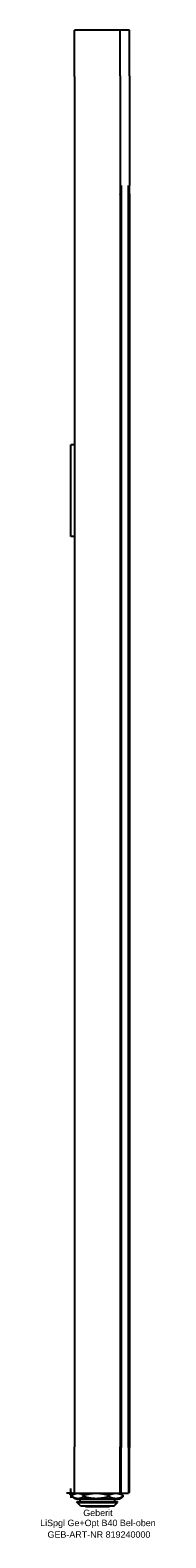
# Model space of a CAD drawing. Header units: millimetres. Extents: x -16 to 46, y -24 to 800.
import ezdxf
from ezdxf.enums import TextEntityAlignment as Align

# ---------------------------------------------------------------- set-up
doc = ezdxf.new("R2010")
doc.units = ezdxf.units.MM
doc.layers.get('0').update_dxf_attribs({"linetype": 'CONTINUOUS'})
for name, color, linetype, lineweight in [('Arbeitspunkt(DIN)', 7, 'CONTINUOUS', 25), ('GEB-ART-NR', 1, 'CONTINUOUS', 18), ('GEB-BEZUG', 2, 'CONTINUOUS', 25), ('GEB-TEXT', 5, 'CONTINUOUS', 18)]:
    doc.layers.add(name, color=color, linetype=linetype, lineweight=lineweight)
doc.layers.add('GEB-KONTUR-A', color=5, linetype='CONTINUOUS')
doc.styles.get("Standard").update_dxf_attribs({"font": 'arial.ttf'})

# ---------------------------------------------------------------- blocks, each defined once
blk = doc.blocks.new('Einfügepunkt')
at = {"layer": 'GEB-BEZUG'}
for p, q in [((-0.71, -0.71), (0.71, 0.71)), ((-0.71, 0.71), (0.71, -0.71))]:
    blk.add_line(p, q, dxfattribs=at)

msp = doc.modelspace()

# ---------------------------------------------------------------- linework, layer by layer
at = {"layer": 'Arbeitspunkt(DIN)', "ltscale": 25}
for q in [(-2.5, 0), (0, 2.5), (0, -2.5), (2.5, 0)]:
    msp.add_line((0, 0), q, dxfattribs=at)
at = {"layer": 'GEB-KONTUR-A', "ltscale": 25}
for p, q in [((2, 774.7), (2, 800)), ((26.99, 800), (2, 800)), ((26.99, 775), (26.99, 800)), ((32.01, 800), (26.99, 800)), ((32.01, 775), (32.01, 800)), ((32.02, 799), (32.01, 799)), ((32.02, 775), (32.02, 799)), ((26.99, 775), (26.99, 715)), ((32.01, 775), (32.01, 715)), ((32.02, 775), (32.02, 715)), ((2, 774.7), (2, 25.3)), ((27, 774.7), (27, 25.3)), ((27.5, 715), (27.5, 25)), ((31.5, 25), (31.5, 715)), ((32, 710.03), (32, 25)), ((32.01, 690), (32.01, 715)), ((32.02, 691), (32.02, 715)), ((32.01, 690), (32, 690)), ((32.01, 691), (32.02, 691)), ((2, 573.2), (0, 573.2)), ((0, 523.2), (0, 573.2)), ((2, 523.2), (0, 523.2)), ((2, 0), (2, 25.3)), ((27, 0), (27, 25.3)), ((27.5, 0), (27.5, 25)), ((31.5, 25), (31.5, 0)), ((32, 0.5), (32, 25)), ((2.5, 0), (1.05, -0.84)), ((2, 0), (27, 0)), ((26.5, 0), (27.95, -0.84)), ((27, 0.5), (27.5, 0)), ((27.5, 0), (31.5, 0)), ((32, 0.5), (31.5, 0)), ((0.66, -1.93), (0.66, -1.07)), ((2.5, -3), (1.05, -2.16)), ((2.5, -3), (3.8, -3)), ((3.5, -5), (3.5, -4.5)), ((3.5, -4.5), (25.5, -4.5)), ((5.5, -7), (3.5, -5)), ((3.5, -5), (25.5, -5)), ((3.8, -3), (13.85, -3)), ((4.99, -4.5), (4.99, -3)), ((23.5, -7), (5.5, -7)), ((6.93, -1.93), (6.93, -1.07)), ((8, -7.5), (8, -7)), ((21, -7.5), (8, -7.5)), ((13.85, -3), (24.55, -3)), ((20.77, -1.93), (20.77, -1.07)), ((21, -7.5), (21, -7)), ((23.5, -7), (25.5, -5)), ((24.01, -4.5), (24.01, -3)), ((24.55, -3), (26.5, -3)), ((25.5, -5), (25.5, -4.5)), ((26.5, -3), (27.95, -2.16)), ((28.34, -1.07), (28.34, -1.93))]:
    msp.add_line(p, q, dxfattribs=at)
for centre, start, end in [((2.5, 715), 348.52166, 0), ((56.5, 715), 180, 191.47834)]:
    msp.add_arc(centre, 25, start, end, dxfattribs=at)
for points, weights in [([(0.66, -1.07), (2.34, 0), (3.8, 0)], [1.19615241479, 1.28867512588, 1.28867512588]), ([(3.8, 0), (5.25, 0), (6.93, -1.07)], [1.28867512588, 1.28867512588, 1.1961524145]), ([(6.93, -1.07), (10.64, 0), (13.85, 0)], [1.19615241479, 1.28867512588, 1.28867512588]), ([(13.85, 0), (17.06, 0), (20.77, -1.07)], [1.28867512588, 1.28867512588, 1.1961524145]), ([(20.77, -1.07), (22.79, 0), (24.55, 0)], [1.19615241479, 1.28867512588, 1.28867512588]), ([(24.55, 0), (26.31, 0), (28.34, -1.07)], [1.28867512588, 1.28867512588, 1.1961524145]), ([(3.8, -3), (2.34, -3), (0.66, -1.93)], [1.28867512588, 1.28867512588, 1.1961524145]), ([(6.93, -1.93), (5.25, -3), (3.8, -3)], [1.19615241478, 1.28867512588, 1.28867512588]), ([(13.85, -3), (10.64, -3), (6.93, -1.93)], [1.28867512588, 1.28867512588, 1.1961524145]), ([(20.77, -1.93), (17.06, -3), (13.85, -3)], [1.19615241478, 1.28867512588, 1.28867512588]), ([(24.55, -3), (22.79, -3), (20.77, -1.93)], [1.28867512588, 1.28867512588, 1.1961524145]), ([(28.34, -1.93), (26.31, -3), (24.55, -3)], [1.19615241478, 1.28867512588, 1.28867512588]), ([(28.34, -1.07), (28.14, -0.95), (27.95, -0.84)], [1.19615241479, 1.20615317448, 1.21507295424]), ([(27.95, -2.16), (28.14, -2.05), (28.34, -1.93)], [1.21507295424, 1.20615317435, 1.1961524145])]:
    msp.add_rational_spline(points, weights, degree=2, dxfattribs=at)

# ---------------------------------------------------------------- block references
at = {"ltscale": 25}
msp.add_blockref('Einfügepunkt', (0, 0), dxfattribs=at)

# ---------------------------------------------------------------- texts
at = {"layer": 'GEB-ART-NR'}
msp.add_text('GEB-ART-NR 819240000', height=3.5, dxfattribs=at).set_placement((15.31, -24.34), align=Align.CENTER)
at = {"layer": 'GEB-TEXT'}
for s, p in [('LiSpgl Ge+Opt B40 Bel-oben', (14.76, -18)), ('Geberit', (14.76, -12.5))]:
    msp.add_text(s, height=3.5, dxfattribs=at).set_placement(p, align=Align.CENTER)

doc.saveas('drawing.dxf')
